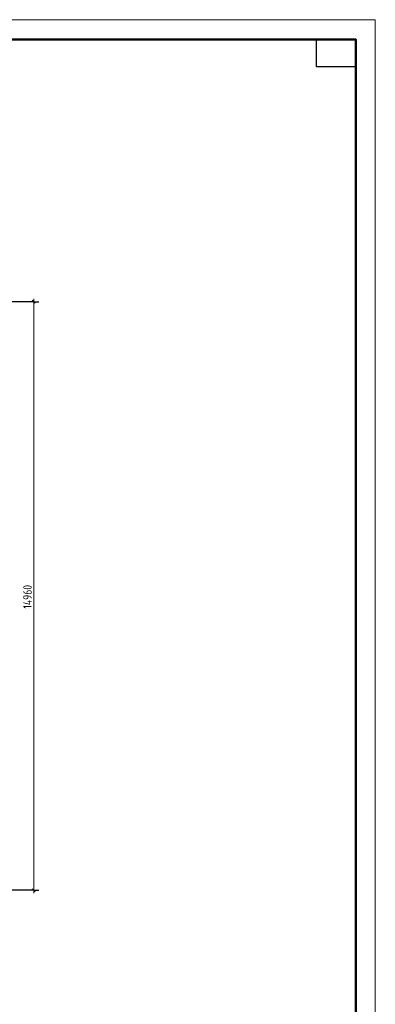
# Model space of a CAD drawing. Header units: millimetres. Extents: x 0 to 61017, y 0 to 42000.
# Tile 28 of 28: x 50351 to 59400, y 16970 to 42000. Entities that reach past the tile are written whole.
import ezdxf

# ---------------------------------------------------------------- set-up
doc = ezdxf.new("R2010")
doc.units = ezdxf.units.MM
doc.layers.add('Standard', color=7, linetype='Continuous', lineweight=25)
doc.styles.add('GOST 2.304-81', font='txt')

msp = doc.modelspace()

# ---------------------------------------------------------------- linework, layer by layer
at = {"layer": 'Standard', "color": 251, "linetype": 'Continuous', "lineweight": -3, "true_color": 0x656565, "transparency": 33554687}
for p, q in [((50710, 34830), (49810, 34830)), ((50710, 34830), (50585, 34830)), ((50710, 34830), (50835, 34830)), ((50710, 19870), (49810, 19870)), ((50710, 19870), (50585, 19870)), ((50710, 19870), (50835, 19870))]:
    msp.add_line(p, q, dxfattribs=at)
at = {"layer": 'Standard', "color": 7, "linetype": 'Continuous', "lineweight": 25, "transparency": 33554687}
for p, q in [((50747, 34792), (50672, 34867)), ((50747, 19833), (50672, 19907))]:
    msp.add_line(p, q, dxfattribs=at)
at = {"layer": 'Standard', "color": 7, "linetype": 'Continuous', "lineweight": 13, "transparency": 33554687}
for p, q in [((50710, 34830), (50710, 34905)), ((50710, 19870), (50710, 19795))]:
    msp.add_line(p, q, dxfattribs=at)
msp.add_lwpolyline([(0, 0), (59400, 0), (59400, 42000), (0, 42000), (0, 0)], close=True, dxfattribs=at)
at = {"layer": 'Standard', "color": 7, "linetype": 'Continuous', "lineweight": 50, "transparency": 33554687}
msp.add_lwpolyline([(2000, 41500), (58900, 41500), (58900, 500), (2000, 500), (2000, 41500)], close=True, dxfattribs=at)
at = {"layer": 'Standard', "color": 7, "linetype": 'Continuous', "lineweight": 25, "transparency": 33554687}
msp.add_lwpolyline([(58900, 41500), (58900, 40800), (57900, 40800), (57900, 41500), (58900, 41500)], close=True, dxfattribs=at)
at = {"layer": 'Standard', "color": 7, "linetype": 'Continuous', "lineweight": 13, "transparency": 33554687}
msp.add_lwpolyline([(50710, 19870), (50710, 26987), (50710, 26987), (50710, 34830)], dxfattribs=at)

# ---------------------------------------------------------------- texts
at = {"layer": 'Standard', "color": 7, "linetype": 'Continuous', "lineweight": 25, "transparency": 33554687, "insert": (50660, 27029), "char_height": 220, "width": 766.39, "attachment_point": 7, "rotation": 90, "style": 'GOST 2.304-81'}
msp.add_mtext('14960', dxfattribs=at)

doc.saveas('drawing.dxf')
